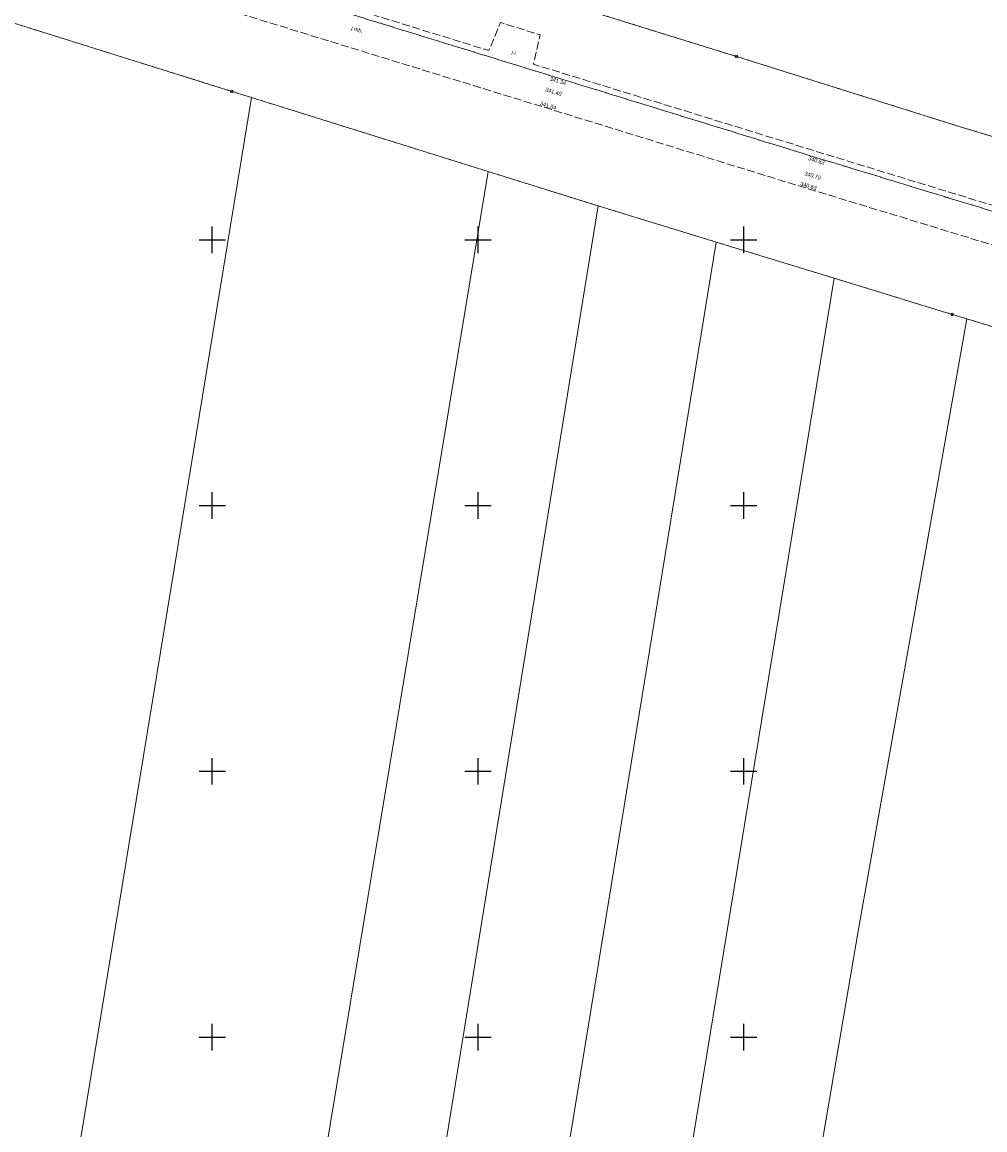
# Model space of a CAD drawing. Header units: metres. Extents: x 7523615 to 7533948, y 5492686 to 5502120.
# Tile 116 of 256: x 7529564 to 7529745, y 5498283 to 5498491. Entities that reach past the tile are written whole.
import ezdxf
from ezdxf.enums import TextEntityAlignment as Align

# ---------------------------------------------------------------- set-up
doc = ezdxf.new("R2010")
doc.units = ezdxf.units.M
for name, pattern in [('1.5_0.5', [2, 1.5, -0.5]), ('219-500', [0]), ('egug-500', [1, 0.5, -0.5])]:
    doc.linetypes.add(name, pattern=pattern)
doc.layers.get('0').update_dxf_attribs({"color": 2, "lineweight": 5})
doc.styles.get("Standard").update_dxf_attribs({"font": 'Working1250', "width": 0.75})

# ---------------------------------------------------------------- blocks, each defined once
blk = doc.blocks.new('203')
at = {"linetype": 'Continuous', "lineweight": 0}
h = blk.add_hatch(color=0, dxfattribs=at)
edge = h.paths.add_edge_path()
edge.add_arc((0, 0), 0.045, 0, 360)
blk = doc.blocks.new('202')
at = {"color": 0, "linetype": 'Continuous', "lineweight": 0}
blk.add_circle((0, 0), 0.25, dxfattribs=at)
blk = doc.blocks.new('PW01')
at = {"linetype": 'Continuous', "lineweight": 13}
h = blk.add_hatch(color=0, dxfattribs=at)
edge = h.paths.add_edge_path()
edge.add_arc((0, 0), 0.045, 0, 360)
blk = doc.blocks.new('RAMKA500K')
at = {"color": 0}
for p, q in [((0, 197.5), (0, 202.5)), ((50, 197.5), (50, 202.5)), ((100, 197.5), (100, 202.5)), ((400, 197.5), (400, 202.5)), ((0, 200), (2.5, 200)), ((47.5, 200), (52.5, 200)), ((97.5, 200), (102.5, 200)), ((397.5, 200), (400, 200)), ((0, 147.5), (0, 152.5)), ((50, 147.5), (50, 152.5)), ((100, 147.5), (100, 152.5)), ((400, 147.5), (400, 152.5)), ((0, 150), (2.5, 150)), ((47.5, 150), (52.5, 150)), ((97.5, 150), (102.5, 150)), ((397.5, 150), (400, 150)), ((0, 97.5), (0, 102.5)), ((50, 97.5), (50, 102.5)), ((100, 97.5), (100, 102.5)), ((400, 97.5), (400, 102.5)), ((0, 100), (2.5, 100)), ((47.5, 100), (52.5, 100)), ((97.5, 100), (102.5, 100)), ((397.5, 100), (400, 100)), ((0, 47.5), (0, 52.5)), ((50, 47.5), (50, 52.5)), ((100, 47.5), (100, 52.5)), ((400, 47.5), (400, 52.5)), ((0, 50), (2.5, 50)), ((47.5, 50), (52.5, 50)), ((97.5, 50), (102.5, 50)), ((397.5, 50), (400, 50))]:
    blk.add_line(p, q, dxfattribs=at)

msp = doc.modelspace()

# ---------------------------------------------------------------- linework, layer by layer
at = {"layer": '218-kontur użytku gruntowego', "color": 7, "linetype": 'egug-500', "lineweight": 18, "flags": 128}
for points in [[(7529698.66, 5498484.49), (7529616.42, 5498510.02)], [(7529562.74, 5498490.73), (7529603.69, 5498477.93)], [(7529720.03, 5498477.78), (7529698.66, 5498484.49)], [(7529603.69, 5498477.93), (7529607.35, 5498476.78)], [(7529607.35, 5498476.78), (7529651.89, 5498462.85)], [(7529740.72, 5498471.28), (7529720.03, 5498477.78)], [(7529764.85, 5498464), (7529740.72, 5498471.28)], [(7529651.89, 5498462.85), (7529672.61, 5498456.37)], [(7529672.61, 5498456.37), (7529694.8, 5498449.58)], [(7529694.8, 5498449.58), (7529717, 5498442.78)], [(7529717, 5498442.78), (7529739.2, 5498435.97)], [(7529739.2, 5498435.97), (7529825.16, 5498409.66)]]:
    msp.add_lwpolyline(points, dxfattribs=at)
at = {"layer": '219-działka ewidencyjna', "color": 3, "linetype": '219-500', "lineweight": 18, "flags": 128}
for points in [[(7529616.42, 5498510.02), (7529698.66, 5498484.49)], [(7529562.74, 5498490.73), (7529603.68, 5498477.92)], [(7529698.66, 5498484.49), (7529740.72, 5498471.28)], [(7529567.93, 5498236.29), (7529607.35, 5498476.78)], [(7529607.35, 5498476.78), (7529603.68, 5498477.92)], [(7529607.35, 5498476.78), (7529651.89, 5498462.85)], [(7529740.72, 5498471.28), (7529783.42, 5498458.4)], [(7529651.89, 5498462.85), (7529590.61, 5498093.17)], [(7529651.89, 5498462.85), (7529672.6, 5498456.37)], [(7529612.73, 5498087.93), (7529672.6, 5498456.37)], [(7529694.8, 5498449.58), (7529672.6, 5498456.37)], [(7529694.8, 5498449.58), (7529635.11, 5498083.52)], [(7529694.8, 5498449.58), (7529717, 5498442.78)], [(7529717, 5498442.78), (7529657.38, 5498079.14)], [(7529717, 5498442.78), (7529739.2, 5498435.97)], [(7529721.62, 5498320.31), (7529741.97, 5498435.12)], [(7529739.2, 5498435.97), (7529741.97, 5498435.12)], [(7529825.16, 5498409.66), (7529741.97, 5498435.12)], [(7529695.15, 5498165.03), (7529721.62, 5498320.31)]]:
    msp.add_lwpolyline(points, dxfattribs=at)
at = {"layer": 'jezdnia', "color": 7, "linetype": '1.5_0.5', "lineweight": 18, "flags": 128}
for points in [[(7529248.8, 5498608.34), (7529230.27, 5498613.93), (7529223.54, 5498616), (7529223.85, 5498616.99), (7529226.54, 5498617.06), (7529234.04, 5498622.48), (7529236.58, 5498619.73), (7529234.4, 5498617.22), (7529233.63, 5498615.49), (7529233.71, 5498614.52), (7529234.15, 5498613.98), (7529249.17, 5498609.45), (7529275.62, 5498601.31), (7529303.1, 5498592.9), (7529329.37, 5498584.79), (7529377, 5498570.14), (7529405.77, 5498561.35), (7529462.42, 5498544.01), (7529501.36, 5498531.99), (7529545.02, 5498518.48), (7529546.1, 5498518.69), (7529546.38, 5498519.03), (7529548.48, 5498524.8), (7529551.91, 5498523.76), (7529550.19, 5498518.04), (7529550.3, 5498517.44), (7529550.79, 5498516.65), (7529567.76, 5498511.48), (7529600.53, 5498501.42), (7529601.26, 5498501.94), (7529603.02, 5498507.05), (7529607.09, 5498505.88), (7529605.59, 5498500.49), (7529606.08, 5498499.8), (7529652.05, 5498485.61), (7529654.26, 5498490.89), (7529661.72, 5498488.56), (7529660.42, 5498483.05), (7529712.75, 5498466.92), (7529769.9, 5498449.42), (7529801.98, 5498439.64), (7529856.52, 5498422.76), (7529857.26, 5498423.13), (7529858.65, 5498428.32), (7529862.43, 5498427.35), (7529861.1, 5498422.08), (7529861.72, 5498421.11), (7529899.11, 5498409.71), (7529900.11, 5498410.67), (7529902.07, 5498417.04), (7529906.03, 5498416.02), (7529903.86, 5498409.08), (7529904.44, 5498408.16), (7529938.18, 5498397.78), (7529973.81, 5498386.76), (7530006.34, 5498376.85), (7530032.15, 5498368.97), (7530060.24, 5498360.25), (7530060.85, 5498360.61), (7530063.76, 5498367.06), (7530066.92, 5498365.16), (7530064.92, 5498360.25), (7530064.93, 5498359.5), (7530065.14, 5498358.75), (7530094.86, 5498349.46), (7530120.04, 5498341.74), (7530141.61, 5498335.04), (7530159.44, 5498329.41), (7530181.22, 5498321.51), (7530202.49, 5498311.46), (7530234.53, 5498294.53), (7530265.13, 5498278.12), (7530288.7, 5498265.79), (7530314.16, 5498252.12), (7530315.3, 5498252.45), (7530315.85, 5498252.96), (7530317.71, 5498256.4), (7530321.32, 5498254.78), (7530319.11, 5498250.83), (7530319.03, 5498250.07), (7530319.27, 5498249.4), (7530358.03, 5498228.75), (7530382.88, 5498215.4), (7530411.26, 5498200.39), (7530442.17, 5498183.95), (7530467.27, 5498170.62), (7530467.99, 5498170.79), (7530468.44, 5498171.22), (7530468.89, 5498171.95), (7530469.12, 5498172.96), (7530472.6, 5498175.16), (7530477.48, 5498172.29), (7530475.56, 5498169.69), (7530474.47, 5498168.46), (7530474.26, 5498167.76), (7530474.36, 5498166.87), (7530483.83, 5498161.53), (7530497.55, 5498153.35), (7530506.84, 5498147.27), (7530505.4, 5498146.84), (7530504.28, 5498147.62), (7530502.31, 5498148.9), (7530500.76, 5498149.91), (7530499.2, 5498150.92), (7530497.64, 5498151.91), (7530496.07, 5498152.9), (7530494.5, 5498153.88), (7530492.92, 5498154.85), (7530491.33, 5498155.81), (7530489.74, 5498156.77), (7530488.15, 5498157.71), (7530486.55, 5498158.65), (7530484.94, 5498159.57), (7530483.33, 5498160.49), (7530465.33, 5498170.35), (7530441.76, 5498182.99), (7530410.81, 5498199.38), (7530382.32, 5498214.44), (7530357.28, 5498227.7), (7530316.45, 5498249.58), (7530288.07, 5498264.63), (7530264.61, 5498277.16), (7530233.9, 5498293.43), (7530201.89, 5498310.21), (7530198.93, 5498311.72), (7530195.96, 5498313.2), (7530192.97, 5498314.64), (7530189.96, 5498316.05), (7530186.93, 5498317.43), (7530183.9, 5498318.77), (7530180.84, 5498320.07), (7530177.77, 5498321.34), (7530174.69, 5498322.58), (7530171.59, 5498323.78), (7530168.48, 5498324.94), (7530165.36, 5498326.07), (7530162.22, 5498327.16), (7530159.07, 5498328.22), (7530156.26, 5498329.12), (7530153.45, 5498330.02), (7530150.63, 5498330.91), (7530147.82, 5498331.81), (7530145.01, 5498332.7), (7530142.2, 5498333.59), (7530139.38, 5498334.48), (7530136.57, 5498335.37), (7530133.75, 5498336.26), (7530130.94, 5498337.14), (7530128.12, 5498338.03), (7530125.3, 5498338.91), (7530122.49, 5498339.79), (7530119.67, 5498340.67), (7530094.57, 5498348.44), (7530062.44, 5498358.46), (7530031.84, 5498367.92), (7530006, 5498375.86), (7529973.49, 5498385.79), (7529937.89, 5498396.73), (7529901.49, 5498407.93), (7529853.64, 5498422.53), (7529801.71, 5498438.55), (7529769.42, 5498448.47), (7529712.34, 5498465.88), (7529663.66, 5498480.88), (7529609.19, 5498497.65), (7529567.48, 5498510.49), (7529545.39, 5498517.31), (7529501.06, 5498530.94), (7529462.1, 5498542.93), (7529405.42, 5498560.39), (7529376.57, 5498569.21), (7529329.13, 5498583.75), (7529302.75, 5498591.86), (7529275.4, 5498600.21)], [(7530532.21, 5498127.91), (7530551.54, 5498113.86), (7530575.56, 5498096.54), (7530603.87, 5498076.11), (7530599.37, 5498070.05), (7530595.03, 5498073.21), (7530570.95, 5498091.43), (7530547.64, 5498108.96), (7530533.52, 5498119.38), (7530531.61, 5498118.61), (7530526.28, 5498112.52), (7530521.35, 5498116.78), (7530526.38, 5498122.18), (7530526.25, 5498124.74), (7530507.51, 5498138.09), (7530505.46, 5498139.5), (7530503.41, 5498140.9), (7530500.97, 5498142.48), (7530499.27, 5498143.64), (7530497.18, 5498145), (7530495.09, 5498146.34), (7530492.99, 5498147.66), (7530490.87, 5498148.98), (7530488.76, 5498150.27), (7530486.63, 5498151.56), (7530484.49, 5498152.83), (7530482.34, 5498154.08), (7530480.19, 5498155.32), (7530462.23, 5498165.14), (7530438.74, 5498177.71), (7530407.87, 5498194.07), (7530379.46, 5498209.05), (7530354.2, 5498222.47), (7530313.58, 5498244.2), (7530284.86, 5498259.47), (7530261.77, 5498271.74), (7530230.92, 5498288.16), (7530199.04, 5498304.85), (7530196.15, 5498306.32), (7530193.24, 5498307.76), (7530190.31, 5498309.17), (7530187.37, 5498310.55), (7530184.41, 5498311.89), (7530181.44, 5498313.21), (7530178.46, 5498314.48), (7530175.46, 5498315.73), (7530172.44, 5498316.94), (7530169.42, 5498318.12), (7530166.38, 5498319.27), (7530163.33, 5498320.38), (7530160.27, 5498321.46), (7530157.19, 5498322.5), (7530138.53, 5498328.35), (7530117.88, 5498334.86), (7530092.7, 5498342.67), (7530060.82, 5498352.61), (7530029.69, 5498362.21), (7530004.23, 5498370.03), (7529971.7, 5498379.98), (7529935.87, 5498391.04), (7529899.31, 5498402.27), (7529851.71, 5498416.78), (7529847.65, 5498418.09), (7529847.12, 5498417.96), (7529846.6, 5498417.78), (7529846.1, 5498417.57), (7529845.61, 5498417.32), (7529845.15, 5498417.03), (7529844.7, 5498416.71), (7529844.28, 5498416.36), (7529843.89, 5498415.98), (7529843.53, 5498415.57), (7529843.2, 5498415.13), (7529842.9, 5498414.67), (7529842.64, 5498414.19), (7529842.42, 5498413.69), (7529842.23, 5498413.18), (7529839.04, 5498414.33), (7529839.17, 5498414.85), (7529839.26, 5498415.38), (7529839.31, 5498415.92), (7529839.32, 5498416.45), (7529839.29, 5498416.99), (7529839.22, 5498417.52), (7529839.11, 5498418.05), (7529838.96, 5498418.57), (7529838.77, 5498419.07), (7529838.54, 5498419.56), (7529838.27, 5498420.02), (7529837.98, 5498420.47), (7529837.64, 5498420.89), (7529837.28, 5498421.29), (7529800.18, 5498432.7), (7529767.56, 5498442.71), (7529710.4, 5498460.14), (7529661.44, 5498475.24), (7529607.57, 5498491.83), (7529565.69, 5498504.7), (7529543.46, 5498511.55), (7529498.93, 5498525.29), (7529460.15, 5498537.19), (7529439.17, 5498543.6), (7529403.52, 5498554.61), (7529374.54, 5498563.51), (7529326.92, 5498578.11), (7529300.88, 5498586.09), (7529273.44, 5498594.49), (7529247.07, 5498602.51), (7529228.31, 5498608.12), (7529230.27, 5498613.93), (7529248.8, 5498608.34), (7529275.4, 5498600.21), (7529302.75, 5498591.86), (7529329.13, 5498583.75), (7529376.57, 5498569.21), (7529405.42, 5498560.39), (7529462.1, 5498542.93), (7529501.06, 5498530.94), (7529545.39, 5498517.31), (7529567.48, 5498510.49), (7529609.19, 5498497.65), (7529663.66, 5498480.88), (7529712.34, 5498465.88), (7529769.42, 5498448.47), (7529801.71, 5498438.55), (7529853.64, 5498422.53), (7529901.49, 5498407.93), (7529937.89, 5498396.73), (7529973.49, 5498385.79), (7530006, 5498375.86), (7530031.84, 5498367.92), (7530062.44, 5498358.46), (7530094.57, 5498348.44), (7530119.67, 5498340.67), (7530122.49, 5498339.79), (7530125.3, 5498338.91), (7530128.12, 5498338.03), (7530130.94, 5498337.14), (7530133.75, 5498336.26), (7530136.57, 5498335.37), (7530139.38, 5498334.48), (7530142.2, 5498333.59), (7530145.01, 5498332.7), (7530147.82, 5498331.81), (7530150.63, 5498330.91), (7530153.45, 5498330.02), (7530156.26, 5498329.12), (7530159.07, 5498328.22), (7530162.22, 5498327.16), (7530165.36, 5498326.07), (7530168.48, 5498324.94), (7530171.59, 5498323.78), (7530174.69, 5498322.58), (7530177.77, 5498321.34), (7530180.84, 5498320.07), (7530183.9, 5498318.77), (7530186.93, 5498317.43), (7530189.96, 5498316.05), (7530192.97, 5498314.64), (7530195.96, 5498313.2), (7530198.93, 5498311.72), (7530201.89, 5498310.21), (7530233.9, 5498293.43), (7530264.61, 5498277.16), (7530288.07, 5498264.63), (7530316.45, 5498249.58), (7530357.28, 5498227.7), (7530382.32, 5498214.44), (7530410.81, 5498199.38), (7530441.76, 5498182.99), (7530465.33, 5498170.35), (7530483.33, 5498160.49), (7530484.94, 5498159.57), (7530486.55, 5498158.65), (7530488.15, 5498157.71), (7530489.74, 5498156.77), (7530491.33, 5498155.81), (7530492.92, 5498154.85), (7530494.5, 5498153.88), (7530496.07, 5498152.9), (7530497.64, 5498151.91), (7530499.2, 5498150.92), (7530500.76, 5498149.91), (7530502.31, 5498148.9), (7530504.28, 5498147.62), (7530505.4, 5498146.84), (7530506.32, 5498146.23), (7530516.78, 5498139.11)]]:
    msp.add_lwpolyline(points, close=True, dxfattribs=at)

# ---------------------------------------------------------------- block references
at = {"layer": '202-punkt graniczny', "color": 7, "linetype": 'CONTINUOUS', "lineweight": 18}
for p in [(7529698.66, 5498484.49), (7529603.68, 5498477.92), (7529739.2, 5498435.97)]:
    msp.add_blockref('202', p, dxfattribs=at)
at = {"layer": '203-punkt graniczny', "color": 3, "linetype": 'CONTINUOUS', "lineweight": 18}
for p in [(7529607.35, 5498476.78), (7529740.72, 5498471.28), (7529651.89, 5498462.85), (7529672.6, 5498456.37), (7529694.8, 5498449.58), (7529717, 5498442.78), (7529741.97, 5498435.12), (7529721.62, 5498320.31)]:
    msp.add_blockref('203', p, dxfattribs=at)
at = {"layer": 'pikieta sztuczna', "color": 7, "linetype": 'CONTINUOUS', "lineweight": 13}
for p in [(7529663.66, 5498480.88), (7529662.51, 5498478.09), (7529661.44, 5498475.24), (7529712.34, 5498465.88), (7529711.43, 5498463.05), (7529710.4, 5498460.14)]:
    msp.add_blockref('PW01', p, dxfattribs=at)
at = {"layer": 'Wstawianie ramki sekcyjnej z opisem', "color": 7, "linetype": 'CONTINUOUS', "lineweight": 13}
for p in [(7529200, 5498250), (7529600, 5498250)]:
    msp.add_blockref('RAMKA500K', p, dxfattribs=at)

# ---------------------------------------------------------------- texts
at = {"layer": 'jezdnia-Atr17', "color": 7, "width": 0.9}
for s, p in [('j.mb.', (7529626.09, 5498489.54)), ('j.i.', (7529656.3, 5498485.09))]:
    msp.add_text(s, height=0.75, rotation=342.887, dxfattribs=at).set_placement(p)
at = {"layer": 'pikieta sztuczna-Atr2', "color": 7, "width": 0.9}
for s, rotation, p in [('341.34', 342.874, (7529663.65, 5498480.71)), ('341.40', 342.887, (7529662.82, 5498478.68)), ('341.34', 342.859, (7529661.81, 5498476.07)), ('340.63', 343.037, (7529712.3, 5498465.74)), ('340.70', 343.041, (7529711.58, 5498462.89)), ('340.63', 343.041, (7529710.8, 5498460.97))]:
    msp.add_text(s, height=0.75, rotation=rotation, dxfattribs=at).set_placement(p, align=Align.TOP_LEFT)

doc.saveas('drawing.dxf')
